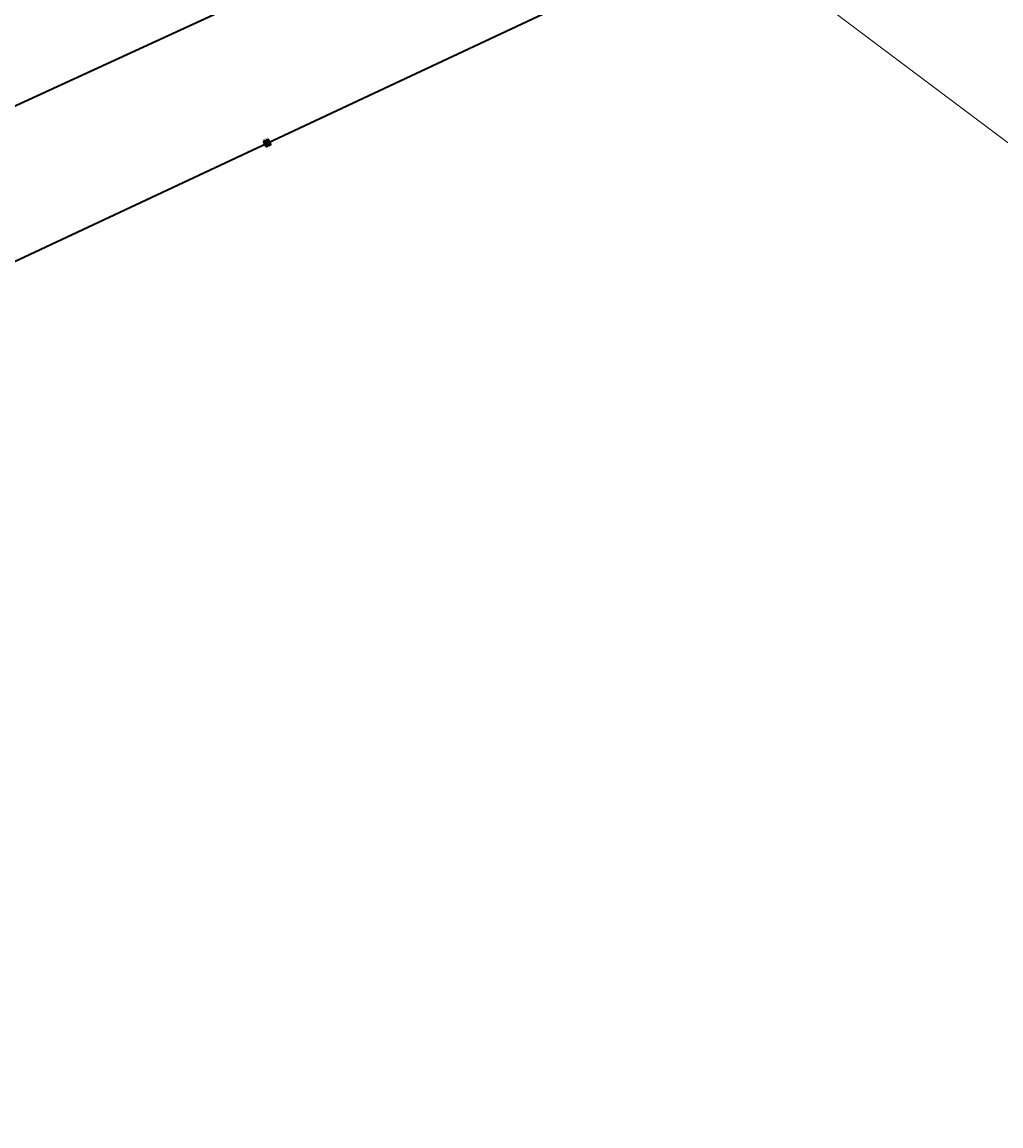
# Model space of a CAD drawing. Header units: metres. Extents: x 180563 to 183411, y 416314 to 418230.
# Tile 19 of 256: x 180852 to 180941, y 417676 to 417777. Entities that reach past the tile are written whole.
import ezdxf

# ---------------------------------------------------------------- set-up
doc = ezdxf.new("R2010")
doc.units = ezdxf.units.M
doc.layers.get('0').update_dxf_attribs({"color": 40, "lineweight": 0})
for name, color, linetype, lineweight in [('N-WE-FV-FAUNAVOORZIENING_TERUGKEERVOORZIENING_DASSENPOORT-A', 151, 'Continuous', 25), ('N-WE-FV-FAUNAVOORZIENING_TERUGKEERVOORZIENING_DASSENPOORT-G', 70, 'Continuous', 35), ('N-WE-IE-TERREINAFSCHEIDING_KUNSTMATIG_HEKWERK_WILDRASTER-G', 30, 'IE-TERREINAFSCHEIDING-KUNSTMATIG', 35)]:
    doc.layers.add(name, color=color, linetype=linetype, lineweight=lineweight)
doc.layers.add('X-XX-AL-TEKENBLAD_VIEWPORT-G', color=1, linetype='Continuous', lineweight=18, plot=False)
doc.styles.add('NLCS-ISO', font='NLCS-ISO.ttf')
doc.linetypes.add('IE-TERREINAFSCHEIDING-KUNSTMATIG', pattern='A,4,[82,NLCS.SHX,S=0.75,R=90,X=0,Y=0],4,-2', length=10)

# ---------------------------------------------------------------- blocks, each defined once
blk = doc.blocks.new('Terugkeervoorziening')
at = {"layer": 'N-WE-FV-FAUNAVOORZIENING_TERUGKEERVOORZIENING_DASSENPOORT-A'}
h = blk.add_hatch(color=256, dxfattribs=at)
h.dxf.hatch_style = 1
h.paths.add_polyline_path([(-0.25, -0.25), (0.25, -0.25), (0.25, 0.25), (-0.25, 0.25)])
blk.add_lwpolyline([(-0.25, -0.25), (0.25, -0.25), (0.25, 0.25), (-0.25, 0.25)], close=True)
for points in [[(-0.2, 0.2), (0.2, -0.2)], [(-0.2, -0.2), (0.2, 0.2)]]:
    blk.add_lwpolyline(points)
at = {"style": 'NLCS-ISO'}
blk.add_attdef('Tkvz', (-0.27, 0.31), '', height=0.18, dxfattribs=at)

msp = doc.modelspace()

# ---------------------------------------------------------------- linework, layer by layer
at = {"layer": 'N-WE-IE-TERREINAFSCHEIDING_KUNSTMATIG_HEKWERK_WILDRASTER-G', "ltscale": 0.4, "flags": 128}
msp.add_lwpolyline([(180917.88, 417885.01), (180917.88, 417885.01), (180918.38, 417883.17), (180951.22, 417858.36), (180952.86, 417857.12, -0.353705), (180958.32, 417837.88), (180953.12, 417826.37), (180952.32, 417824.6, -0.153781), (180944.2, 417815.8, 0.400864), (180943.34, 417812.88), (180943.72, 417812.14), (180908.83, 417795.82), (180880.19, 417782.39), (180781.25, 417736.96), (180771.68, 417732.44)], format="xyb", dxfattribs=at)
msp.add_lwpolyline([(180979.04, 417810.46), (180976.54, 417812.33), (180968.43, 417808.42), (180930.06, 417791.35), (180907.53, 417781.32), (180777.6, 417720.47)], dxfattribs=at)
at = {"layer": 'X-XX-AL-TEKENBLAD_VIEWPORT-G', "flags": 128}
msp.add_lwpolyline([(180727.46, 418230.37), (181206.74, 417870.9), (181060.84, 417676.37), (180581.09, 418036.2)], close=True, dxfattribs=at)

# ---------------------------------------------------------------- block references
at = {"layer": 'N-WE-FV-FAUNAVOORZIENING_TERUGKEERVOORZIENING_DASSENPOORT-G', "rotation": 24.81834808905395}
msp.add_blockref('Terugkeervoorziening', (180874.26, 417765.74), dxfattribs=at).add_auto_attribs({'Tkvz': 'Tkvz'})

doc.saveas('drawing.dxf')
